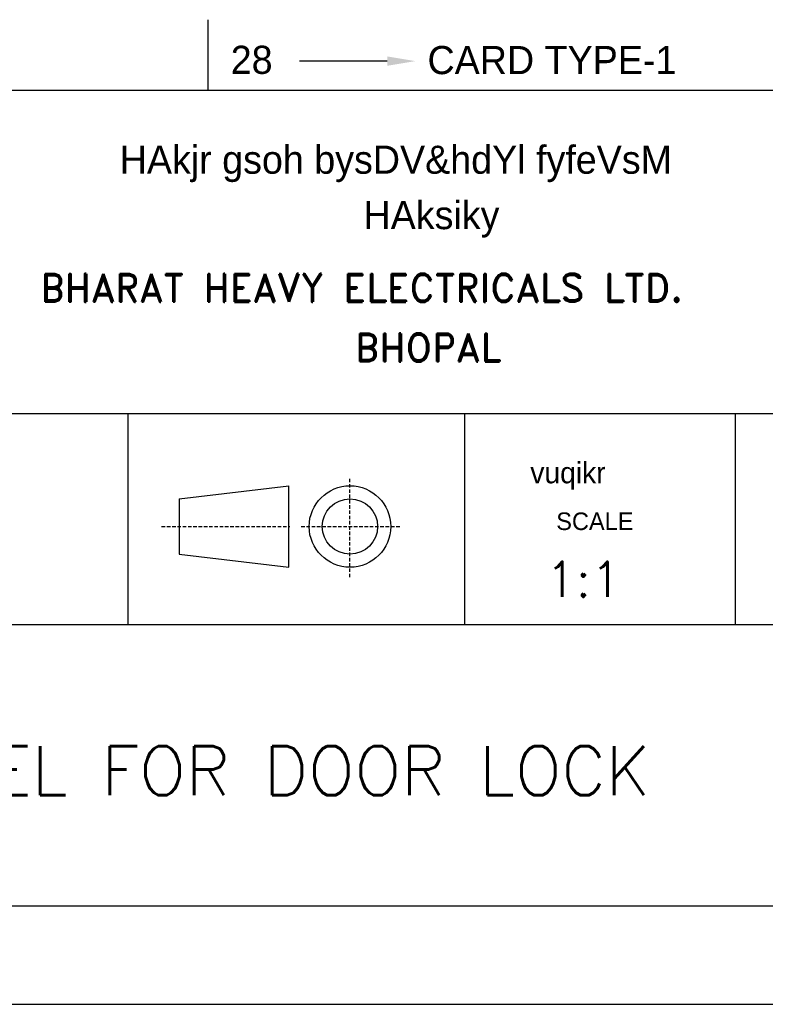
# Model space of a CAD drawing. Extents: x 817 to 1027, y 1009 to 1306.
# Tile 2 of 5: x 878 to 931, y 1009 to 1079. Entities that reach past the tile are written whole.
import ezdxf
from ezdxf.enums import TextEntityAlignment as Align

# ---------------------------------------------------------------- set-up
doc = ezdxf.new("R2010")
doc.units = 0
doc.header["$MEASUREMENT"] = 0
doc.linetypes.add('HIDDEN', pattern=[0.375, 0.25, -0.125])
doc.layers.get('0').update_dxf_attribs({"linetype": 'CONTINUOUS'})
doc.layers.add('BOM', color=5, linetype='CONTINUOUS')
doc.layers.add('TEXT', color=3, linetype='CONTINUOUS')
doc.styles.add('HINDI', font='hindi')
doc.styles.add('ROMAND', font='romand')
doc.styles.add('ROMANS', font='romans')

# ---------------------------------------------------------------- blocks, each defined once
blk = doc.blocks.new('A4')
for p, q in [((20, 65), (203, 65)), ((20, 42), (203, 42)), ((68.425, 27), (68.425, 42)), ((92.332, 27), (92.332, 42)), ((111.583, 27), (111.583, 42)), ((20, 27), (203, 27)), ((20.007, 7), (203, 7)), ((0, 0), (210, 0))]:
    blk.add_line(p, q)
at = {"layer": 'BOM', "color": 5}
for p, q in [((74.076, 70), (74.076, 65)), ((86.829, 67.056), (80.598, 67.056))]:
    blk.add_line(p, q, dxfattribs=at)
blk.add_solid([(86.829, 67.39), (86.829, 66.723), (88.829, 67.056)], dxfattribs=at)
at = {"layer": 'TEXT', "linetype": 'HIDDEN'}
for p, q in [((84.179, 30.361), (84.179, 37.408)), ((70.8, 33.969), (79.901, 33.969)), ((80.714, 33.969), (87.764, 33.969))]:
    blk.add_line(p, q, dxfattribs=at)
at = {"layer": 'TEXT'}
for p, q in [((72.048, 35.934), (79.842, 36.865)), ((79.842, 31.073), (79.842, 36.865)), ((72.048, 35.934), (72.048, 32.005)), ((72.048, 32.005), (79.842, 31.073))]:
    blk.add_line(p, q, dxfattribs=at)
for radius in [2.896, 1.965]:
    blk.add_circle((84.179, 33.969), radius, dxfattribs=at)
at = {"style": 'HINDI'}
for s, height, p in [('HAkjr gsoh bysDV&hdYl fyfeVsM', 2, (67.823, 59.049)), ('HAksiky', 2, (85.145, 55.109)), ('vuqikr', 1.5, (96.996, 37.041))]:
    blk.add_text(s, height=height, dxfattribs=at).set_placement(p)
at = {"style": 'ROMANS'}
for tag, p, width in [('SHTNO', (13.782, 110.329), 0.8), ('REV_NO', (13.803, 101.042), 0.8), ('DRG_NO', (13.882, 72.696), 0.9)]:
    blk.add_attdef(tag, p, '', height=2.8, rotation=90, dxfattribs=dict(at, width=width))
at = {"color": 7, "style": 'ROMANS'}
for tag, height, p in [('DRN_BY', 2, (149.817, 56.824)), ('DRN_DATE', 1.5, (180.802, 56.66)), ('CHD_BY', 2, (149.817, 50.816)), ('CHD_DATE', 1.5, (180.705, 51.144)), ('APP_BY', 2, (149.817, 44.808)), ('APP_DATE', 1.5, (180.705, 44.644)), ('ITNO', 2.5, (181.697, 30.871)), ('SCALE', 2.5, (100.766, 30.215)), ('NOIT', 2.5, (197.036, 30.379)), ('REFTOASSY', 2.5, (147.44, 29.599)), ('REV_NO', 3.5, (197.304, 16.454)), ('SHTNO', 2.5, (157.787, 10.064)), ('NOSHT', 2.5, (199.431, 10.041))]:
    blk.add_attdef(tag, text='', height=height, dxfattribs=at).set_placement(p, align=Align.MIDDLE)
for tag, p, height in [('DRN_SIGN', (159.637, 55.294), 1), ('CHD_SIGN', (159.199, 49.178), 1), ('APP_SIGN', (159.199, 43.062), 1), ('TITLE1', (42.347, 16.763), 3.5), ('TITLE2', (42.347, 10.547), 3.5)]:
    blk.add_attdef(tag, p, '', height=height, dxfattribs=at)
at = {"color": 7, "style": 'ROMANS', "width": 0.8}
blk.add_attdef('WEIGHT', text='', height=2.3, dxfattribs=at).set_placement((119.668, 29.961), align=Align.MIDDLE)
at = {"color": 7, "style": 'ROMANS', "width": 1.5}
blk.add_attdef('DRG_NO', (133.585, 15.092), '', height=3.5, dxfattribs=at)
at = {"layer": 'BOM', "color": 5}
for s, p in [('28', (75.709, 66.148)), ('CARD TYPE-1', (89.69, 66.13))]:
    blk.add_text(s, height=2, dxfattribs=at).set_placement(p)
at = {"layer": 'TEXT', "style": 'ROMAND'}
for s, p in [('BHARAT HEAVY ELECTRICALS LTD.', (62.182, 49.944)), ('BHOPAL', (84.529, 45.691))]:
    blk.add_text(s, height=2, dxfattribs=at).set_placement(p)
at = {"layer": 'TEXT'}
blk.add_text('SCALE', height=1.25, dxfattribs=at).set_placement((98.84, 33.717))

msp = doc.modelspace()

# ---------------------------------------------------------------- block references
ref = msp.add_blockref('A4', (817.056, 1008.946))
ref.add_attrib('TITLE1', 'LABEL FOR DOOR LOCK', (867.365, 1023.807), dxfattribs={"color": 7, "height": 3.5, "style": 'ROMANS'})
ref.add_attrib('SCALE', '1:1', dxfattribs={"color": 7, "height": 2.5, "style": 'ROMANS'}).set_placement((917.821, 1039.162), align=Align.MIDDLE)

doc.saveas('drawing.dxf')
